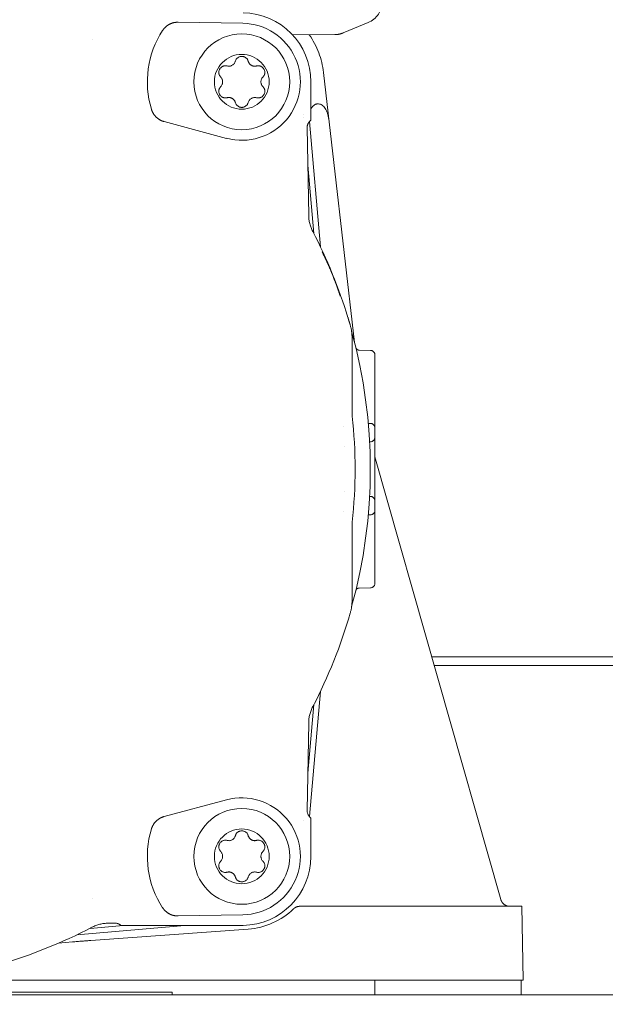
# Model space of a CAD drawing. Header units: millimetres. Extents: x -25606 to 96684, y -22894 to 47132.
# Tile 73 of 89: x 9560 to 9624, y 7579 to 7687. Entities that reach past the tile are written whole.
import ezdxf

# ---------------------------------------------------------------- set-up
doc = ezdxf.new("R2010")
doc.units = ezdxf.units.MM
doc.header["$LTSCALE"] = 50
doc.linetypes.add('A_CARA_16', pattern=[11.4, 6, -1.8, 0, -1.8, 0, -1.8])
doc.layers.add('CA_TG', color=9, linetype='A_CARA_16', lineweight=13)

# ---------------------------------------------------------------- blocks, each defined once
blk = doc.blocks.new('tg')
h = blk.add_hatch()
h.set_pattern_fill('ANSI31', color=252, scale=254, angle=345, style=0)
h.set_pattern_definition([(30, (1065.013, 4011), (-15.87501, 27.4963), [])])
edge = h.paths.add_edge_path()
edge.add_spline(control_points=[(5561.44, 7111.52), (5560.77, 7111.63), (5560.1, 7111.75), (5559.44, 7111.88)], knot_values=[13.825662, 13.825662, 13.825662, 13.825662, 14.000098, 14.000098, 14.000098, 14.000098], degree=3, periodic=0)
edge.add_line((5559.44, 7111.88), (5559.44, 7111.88))
edge.add_line((5559.44, 7111.88), (5559.44, 7148.08))
edge.add_line((5559.44, 7148.08), (5561.44, 7148.08))
edge.add_line((5561.44, 7148.08), (5561.44, 7111.52))
edge.add_line((5561.44, 7111.52), (5561.44, 7111.52))
edge = h.paths.add_edge_path()
edge.add_line((4448.44, 6141.46), (4448.44, 6226.45))
edge.add_spline(control_points=[(4448.44, 6226.45), (4449.11, 6226.22), (4449.78, 6225.97), (4450.44, 6225.72)], knot_values=[10.864235, 10.864235, 10.864235, 10.864235, 11.074814, 11.074814, 11.074814, 11.074814], degree=3, periodic=0)
edge.add_line((4450.44, 6225.72), (4450.44, 6225.72))
edge.add_line((4450.44, 6225.72), (4450.44, 6142.04))
edge.add_spline(control_points=[(4450.44, 6142.04), (4450.27, 6141.99), (4450.09, 6141.94), (4449.43, 6141.74), (4448.94, 6141.6), (4448.44, 6141.46)], knot_values=[22.713594, 22.713594, 22.713594, 22.713594, 22.768373, 22.768373, 22.922016, 22.922016, 22.922016, 22.922016], degree=3, periodic=0)
edge = h.paths.add_edge_path()
edge.add_ellipse((5557.44, 6158.55), major_axis=(-3, 4), ratio=1, start_angle=270, end_angle=299.5519)
edge.add_line((5559.44, 6163.13), (5559.44, 6212.82))
edge.add_line((5559.44, 6212.82), (5559.44, 6212.82))
edge.add_spline(control_points=[(5559.44, 6212.82), (5559.83, 6212.95), (5560.22, 6213.08), (5560.89, 6213.27), (5561.16, 6213.35), (5561.44, 6213.43)], knot_values=[5.579232, 5.579232, 5.579232, 5.579232, 5.705995, 5.705995, 5.795124, 5.795124, 5.795124, 5.795124], degree=3, periodic=0)
edge.add_line((5561.44, 6213.43), (5561.44, 6161.55))
at = {"color": 252}
for p, q in [((5502.48, 6713.69), (5495.41, 6713.81)), ((5516.2, 6713.76), (5513.48, 6712.64)), ((5512.55, 6712.45), (5507.94, 6712.41)), ((5514.72, 6678.71), (5511.31, 6708.31)), ((5509.94, 6705.29), (5509.94, 6703.09)), ((5510.64, 6704.85), (5510.78, 6704.85)), ((5509.11, 6703.74), (5509.11, 6703.74)), ((5509.15, 6703.35), (5509.15, 6703.35)), ((5500.71, 6701.08), (5493.87, 6702.92)), ((5509.53, 6702.26), (5509.7, 6692.65)), ((5510.97, 6689.21), (5509.77, 6702.93)), ((5509.94, 6703.09), (5509.94, 6703.09)), ((5510.26, 6690.66), (5509.6, 6698.16)), ((5514.44, 6679.24), (5514.44, 6670.97)), ((5515.23, 6677.88), (5516.45, 6677.86)), ((5516.94, 6677.36), (5516.94, 6676.86)), ((5516.94, 6676.86), (5516.94, 6670.86)), ((5516.4, 6669.86), (5516.22, 6669.86)), ((5516.4, 6669.86), (5516.45, 6669.86)), ((5516.94, 6670.86), (5516.94, 6669.36)), ((5516.94, 6668.34), (5516.94, 6669.36)), ((5516.36, 6667.84), (5516.4, 6667.84)), ((5516.45, 6667.84), (5516.4, 6667.84)), ((5516.94, 6668.34), (5516.94, 6666.84)), ((5516.94, 6666.84), (5516.94, 6662.86)), ((5516.94, 6666.18), (5530.73, 6617.68)), ((5516.94, 6662.86), (5516.94, 6661.36)), ((5516.4, 6661.86), (5516.36, 6661.86)), ((5516.4, 6661.86), (5516.45, 6661.86)), ((5516.94, 6660.34), (5516.94, 6661.36)), ((5516.94, 6660.34), (5516.94, 6658.84)), ((5516.22, 6659.84), (5516.4, 6659.84)), ((5516.45, 6659.84), (5516.4, 6659.84)), ((5514.44, 6650.46), (5514.44, 6658.73)), ((5516.94, 6658.84), (5516.94, 6652.84)), ((5516.94, 6652.84), (5516.94, 6652.34)), ((5516.45, 6651.84), (5515.23, 6651.82)), ((5523.17, 6644.28), (5571.44, 6644.28)), ((5570.19, 6643.32), (5523.44, 6643.32)), ((5509.77, 6626.77), (5510.97, 6640.49)), ((5509.6, 6631.54), (5510.26, 6639.04)), ((5509.53, 6627.44), (5509.7, 6637.05)), ((5500.71, 6628.62), (5493.87, 6626.78)), ((5509.15, 6626.35), (5509.15, 6626.35)), ((5509.94, 6626.61), (5509.94, 6626.61)), ((5509.94, 6624.41), (5509.94, 6626.61)), ((5502.48, 6616.01), (5495.41, 6615.89)), ((5532.6, 6616.95), (5508.75, 6616.95)), ((5533.02, 6616.95), (5532.6, 6616.95)), ((5533.16, 6608.85), (5533.02, 6616.95)), ((5484.3, 6613.82), (5496.12, 6614.85)), ((5485.75, 6614.53), (5489.37, 6614.85)), ((5487.74, 6615.09), (5488.44, 6615.11)), ((5489.13, 6614.85), (5489.13, 6614.85)), ((5489.37, 6614.85), (5502.37, 6614.85)), ((5503.07, 6614.45), (5485.84, 6613.2)), ((5482.3, 6612.91), (5483.82, 6613.04)), ((5532.94, 6608.85), (5386.76, 6608.85)), ((5516.94, 6607.25), (5516.94, 6608.85)), ((5533.16, 6608.85), (5532.94, 6608.85)), ((5532.94, 6607.25), (5532.94, 6608.85)), ((5446.12, 6607.55), (5494.76, 6607.55)), ((5494.76, 6607.55), (5494.76, 6607.25)), ((5364.94, 6607.25), (5655.94, 6607.25))]:
    blk.add_line(p, q, dxfattribs=at)
for centre, radius in [((5502.37, 6707.28), 5.25), ((5502.37, 6707.28), 3), ((5502.37, 6622.42), 5.25), ((5502.37, 6622.42), 3)]:
    blk.add_circle(centre, radius, dxfattribs=at)
for centre, radius, start, end in [((5515.24, 6716.07), 2.5, 292.5, 0), ((5502.37, 6707.28), 7.57, 0, 89), ((5502.37, 6707.28), 6.41, 255, 89), ((5502.37, 6707.28), 10.34, 147.0567, 196.9433), ((5502.37, 6707.28), 9, 6.5668, 34.874), ((5512.53, 6714.95), 2.5, 270.5, 292.5), ((5459.93, 6664.83), 53.78, 60.9933580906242, 60.99337953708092), ((5502.37, 6709.34), 0.731, 15, 165), ((5500.58, 6708.31), 0.731, 75, 225), ((5500.95, 6709.72), 0.731, 255, 345), ((5503.78, 6709.72), 0.731, 195, 285), ((5504.16, 6708.31), 0.731, 315, 105), ((5499.54, 6707.28), 0.731, 315, 45), ((5505.19, 6707.28), 0.731, 135, 225), ((5500.58, 6706.24), 0.731, 135, 285), ((5504.16, 6706.24), 0.731, 255, 45), ((5500.95, 6704.83), 0.731, 15, 105), ((5503.78, 6704.83), 0.731, 75, 165), ((5502.37, 6705.21), 0.731, 195, 345), ((5513.69, 6692.72), 4, 180.9998, 207.4037), ((5459.94, 6664.85), 56.55, 17.0899, 27.4034), ((5459.94, 6664.85), 56.52, 21.3455, 23.1862), ((5509.44, 6679.24), 5, 360, 16.2121), ((5459.94, 6664.85), 56.5, 344.5366, 15.4634), ((5515.23, 6678.28), 0.4, 193.6521, 219.5449), ((5516.44, 6677.36), 0.5, 0.0011, 89), ((5517.44, 6670.97), 3, 180, 186.0776), ((5459.94, 6664.85), 54.83, 353.9224, 6.0776), ((5516.44, 6669.36), 0.5, 0, 89), ((5459.71, 6664.83), 53.98, 4.986306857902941, 4.986322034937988), ((5516.44, 6668.34), 0.5, 271, 0), ((5459.44, 6664.83), 54.25, 2.5793, 2.5794), ((5460.19, 6664.84), 53.5, 357.4206, 357.4207), ((5516.44, 6661.36), 0.5, 0, 89), ((5459.23, 6664.91), 54.47, 355.0136780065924, 355.0136929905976), ((5516.44, 6660.34), 0.5, 271, 0), ((5517.44, 6658.73), 3, 173.9224, 180), ((5515.23, 6651.42), 0.4, 140.4612, 166.3489), ((5516.44, 6652.34), 0.5, 271, 0), ((5509.44, 6650.46), 5, 343.7879, 0), ((5459.94, 6664.85), 56.55, 332.5966, 343.788), ((5513.69, 6636.98), 4, 152.5963, 179.0002), ((5502.37, 6622.42), 6.41, 271, 105), ((5502.37, 6622.42), 10.34, 163.0567, 212.9433), ((5500.95, 6624.87), 0.731, 255, 345), ((5502.37, 6624.49), 0.731, 15, 165), ((5503.78, 6624.87), 0.731, 195, 285), ((5500.58, 6623.46), 0.731, 75, 225), ((5504.16, 6623.46), 0.731, 315, 105), ((5499.54, 6622.42), 0.731, 315, 45), ((5502.37, 6622.42), 7.57, 271, 0), ((5505.19, 6622.42), 0.731, 135, 225), ((5500.58, 6621.39), 0.731, 135, 285), ((5504.16, 6621.39), 0.731, 255, 45), ((5500.95, 6619.98), 0.731, 15, 105), ((5503.78, 6619.98), 0.731, 75, 165), ((5502.37, 6620.36), 0.731, 195, 345), ((5460.01, 6664.73), 53.62, 299.0066204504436, 299.0066419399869), ((5487.81, 6611.1), 4, 90.9998, 117.4037), ((5459.94, 6664.85), 56.55, 286.212, 297.4034)]:
    blk.add_arc(centre, radius, start, end, dxfattribs=at)
for centre, major_axis, ratio, start_param, end_param in [((5510.77, 6703.02), (-0.18, 1.83), 0.54351, 6.22949, 7.065319), ((5510.91, 6703.02), (0.19, -1.83), 0.543326, 1.591586, 3.085318), ((5510.53, 6702.28), (0.714, -0.702), 0.998761, 2.976364, 3.935098), ((5515.35, 6677.78), (-0.39, -0.091), 0.629622, 0.000017, 0.000066), ((5515.35, 6651.92), (-0.39, 0.091), 0.629622, 0.000006, 0.000055), ((5510.53, 6627.42), (-0.714, -0.702), 0.998761, 5.48968, 6.448414), ((5502.49, 6622.42), (-7.99, 0.21), 0.999884, 1.669474, 2.36397), ((5508.71, 6617.95), (0, -1), 0.548671, 0.000013, 0.000131), ((5509.63, 6617.95), (0, -1), 0.139718, 6.283162, 6.283174), ((5488.45, 6614.11), (-0.683, -0.732), 0.998824, 3.155279, 3.908949), ((5502.45, 6616.69), (-3.74, -0.05), 0.493147, 1.541248, 1.576636), ((5483.82, 6612.99), (-3.07, -0.27), 0.017389, 3.994689, 4.712394)]:
    blk.add_ellipse(centre, major_axis=major_axis, ratio=ratio, start_param=start_param, end_param=end_param, dxfattribs=at)
for points, knots in [([(4992.93, 6595.84), (4997.01, 6595.84), (4999, 6596.2), (5004.33, 6598.24), (5007.13, 6599.64), (5019.37, 6606.83), (5032.56, 6615.85), (5082.68, 6648.22), (5130.58, 6677.42), (5242.37, 6741.85), (5303.21, 6776.12), (5372.37, 6815.64), (5392.04, 6826.92), (5416.14, 6840.18), (5423.28, 6843.99), (5436.02, 6850.34), (5441.63, 6852.89), (5451.63, 6856.63), (5456.11, 6857.93), (5465.42, 6859.32), (5470.31, 6859.23), (5478.76, 6857.39), (5482.32, 6855.97), (5486.82, 6853.68), (5487.97, 6853.05), (5489.12, 6852.39)], [1, 1, 1, 1, 1.148821, 1.148821, 1.255648, 1.255648, 1.507157, 1.507157, 1.907157, 1.907157, 2.307157, 2.307157, 2.507157, 2.507157, 2.607157, 2.607157, 2.705367, 2.705367, 2.794757, 2.794757, 2.890784, 2.890784, 2.971439, 2.971439, 3, 3, 3, 3]), ([(5493.69, 6712.9), (5493.78, 6713.04), (5493.89, 6713.16), (5494.14, 6713.39), (5494.28, 6713.49), (5494.58, 6713.66), (5494.74, 6713.72), (5495.07, 6713.79), (5495.24, 6713.81), (5495.41, 6713.81)], [0.000001, 0.000001, 0.000001, 0.000001, 0.0498855, 0.0498855, 0.1014221, 0.1014221, 0.1529405, 0.1529405, 0.2028073, 0.2028073, 0.2028073, 0.2028073]), ([(5509.94, 6707.28), (5509.94, 6706.84), (5509.94, 6706.32), (5509.94, 6705.7), (5509.94, 6705.48), (5509.94, 6705.29)], [0, 0, 0, 0, 0.1306035, 0.1306035, 0.186217, 0.186217, 0.186217, 0.186217]), ([(5493.87, 6702.92), (5493.71, 6702.96), (5493.56, 6703.02), (5493.26, 6703.19), (5493.13, 6703.29), (5492.88, 6703.53), (5492.77, 6703.66), (5492.6, 6703.95), (5492.53, 6704.11), (5492.48, 6704.26)], [0.000001, 0.000001, 0.000001, 0.000001, 0.0498686, 0.0498686, 0.1014057, 0.1014057, 0.1529413, 0.1529413, 0.2028073, 0.2028073, 0.2028073, 0.2028073]), ([(5511.16, 6688.66), (5511.21, 6688.56), (5511.26, 6688.47), (5511.3, 6688.37), (5511.31, 6688.36), (5511.31, 6688.36), (5511.31, 6688.35), (5511.36, 6688.25), (5511.41, 6688.15), (5511.47, 6688.04), (5511.52, 6687.93), (5511.57, 6687.83), (5511.62, 6687.72), (5511.67, 6687.61), (5511.71, 6687.5), (5511.76, 6687.4), (5511.81, 6687.3), (5511.85, 6687.2), (5511.89, 6687.1)], [0, 0, 0, 0, 0.189915, 0.189915, 0.189915, 0.2, 0.2, 0.2, 0.4, 0.4, 0.4, 0.6, 0.6, 0.6, 0.8, 0.8, 0.8, 1, 1, 1, 1]), ([(5512.58, 6685.42), (5512.62, 6685.32), (5512.66, 6685.22), (5512.7, 6685.12), (5512.74, 6685.01), (5512.78, 6684.9), (5512.81, 6684.79), (5512.85, 6684.68), (5512.89, 6684.57), (5512.93, 6684.46), (5512.97, 6684.35), (5513.01, 6684.24), (5513.04, 6684.13), (5513.08, 6684.02), (5513.11, 6683.92), (5513.15, 6683.81), (5513.15, 6683.8), (5513.15, 6683.8), (5513.15, 6683.79)], [0, 0, 0, 0, 0.2, 0.2, 0.2, 0.4, 0.4, 0.4, 0.6, 0.6, 0.6, 0.8, 0.8, 0.8, 0.989915, 0.989915, 0.989915, 1, 1, 1, 1]), ([(5513.99, 6681.47), (5514, 6681.46), (5514, 6681.45), (5514, 6681.44), (5514.01, 6681.43), (5514.01, 6681.42), (5514.01, 6681.41), (5514.01, 6681.4), (5514.02, 6681.39), (5514.02, 6681.38), (5514.02, 6681.37), (5514.02, 6681.36), (5514.03, 6681.35), (5514.03, 6681.35), (5514.03, 6681.34), (5514.03, 6681.33), (5514.03, 6681.32), (5514.03, 6681.32), (5514.04, 6681.31)], [0, 0, 0, 0, 0.1666667, 0.1666667, 0.1666667, 0.3333333, 0.3333333, 0.3333333, 0.5, 0.5, 0.5, 0.6666667, 0.6666667, 0.6666667, 0.8333333, 0.8333333, 0.8333333, 1, 1, 1, 1]), ([(5514.04, 6681.31), (5514.04, 6681.29), (5514.05, 6681.27), (5514.05, 6681.24), (5514.06, 6681.22), (5514.06, 6681.2), (5514.07, 6681.19), (5514.07, 6681.17), (5514.08, 6681.16), (5514.08, 6681.14), (5514.08, 6681.13), (5514.09, 6681.11), (5514.1, 6681.09), (5514.1, 6681.08)], [-0.03266549, -0.03266549, -0.03266549, -0.03266549, -0.02101459, -0.02101459, -0.01544994, -0.01544994, -0.01156982, -0.01156982, -0.00865543, -0.00865543, -0.00576139, -0.00576139, -0.00000098, -0.00000098, -0.00000098, -0.00000098]), ([(5514.1, 6681.08), (5514.11, 6681.05), (5514.12, 6681.02), (5514.15, 6680.95), (5514.16, 6680.89), (5514.2, 6680.77), (5514.22, 6680.7), (5514.24, 6680.64)], [-1.35248644, -1.35248644, -1.35248644, -1.35248644, -1.33894373, -1.33894373, -1.31826178, -1.31826178, -1.29801336, -1.29801336, -1.29801336, -1.29801336]), ([(5514.92, 6678.03), (5514.95, 6677.99), (5514.99, 6677.96), (5515.06, 6677.92), (5515.1, 6677.9), (5515.17, 6677.88), (5515.2, 6677.88), (5515.23, 6677.88)], [0, 0, 0, 0, 0.01295981, 0.01295981, 0.02569737, 0.02569737, 0.03439732, 0.03439732, 0.03439732, 0.03439732]), ([(5515.23, 6651.82), (5515.18, 6651.82), (5515.14, 6651.81), (5515.06, 6651.78), (5515.02, 6651.76), (5514.96, 6651.72), (5514.94, 6651.7), (5514.92, 6651.67)], [0, 0, 0, 0, 0.01291272, 0.01291272, 0.02565198, 0.02565198, 0.03440125, 0.03440125, 0.03440125, 0.03440125]), ([(5492.48, 6625.44), (5492.53, 6625.59), (5492.6, 6625.75), (5492.77, 6626.04), (5492.88, 6626.17), (5493.13, 6626.41), (5493.26, 6626.51), (5493.56, 6626.68), (5493.71, 6626.74), (5493.87, 6626.78)], [0.000001, 0.000001, 0.000001, 0.000001, 0.0498692, 0.0498692, 0.1014069, 0.1014069, 0.1529418, 0.1529418, 0.2028073, 0.2028073, 0.2028073, 0.2028073]), ([(5509.94, 6624.41), (5509.94, 6624.22), (5509.94, 6624), (5509.94, 6623.38), (5509.94, 6622.86), (5509.94, 6622.42)], [1.6774713, 1.6774713, 1.6774713, 1.6774713, 1.7330843, 1.7330843, 1.8636878, 1.8636878, 1.8636878, 1.8636878]), ([(5530.73, 6617.68), (5530.76, 6617.59), (5530.79, 6617.51), (5530.84, 6617.44), (5530.88, 6617.37), (5530.93, 6617.3), (5531, 6617.24), (5531.06, 6617.18), (5531.13, 6617.12), (5531.2, 6617.08), (5531.28, 6617.04), (5531.36, 6617.01), (5531.44, 6616.98), (5531.52, 6616.96), (5531.61, 6616.95), (5531.7, 6616.95)], [0, 0, 0, 0, 0.2, 0.2, 0.2, 0.4, 0.4, 0.4, 0.6, 0.6, 0.6, 0.8, 0.8, 0.8, 1, 1, 1, 1]), ([(5495.41, 6615.89), (5495.24, 6615.89), (5495.07, 6615.91), (5494.74, 6615.98), (5494.58, 6616.04), (5494.28, 6616.21), (5494.14, 6616.31), (5493.89, 6616.54), (5493.78, 6616.66), (5493.69, 6616.8)], [0.000001, 0.000001, 0.000001, 0.000001, 0.0498679, 0.0498679, 0.1013863, 0.1013863, 0.1529229, 0.1529229, 0.2028073, 0.2028073, 0.2028073, 0.2028073]), ([(5508.62, 6616.94), (5508.51, 6616.93), (5508.4, 6616.9), (5508.2, 6616.8), (5508.11, 6616.74), (5508.03, 6616.66)], [-0.08294478, -0.08294478, -0.08294478, -0.08294478, -0.03837698, -0.03837698, -0.000001, -0.000001, -0.000001, -0.000001]), ([(5508.75, 6616.95), (5508.73, 6616.95), (5508.71, 6616.95), (5508.66, 6616.95), (5508.64, 6616.94), (5508.62, 6616.94)], [0.000001, 0.000001, 0.000001, 0.000001, 0.00848508, 0.00848508, 0.01706997, 0.01706997, 0.01706997, 0.01706997]), ([(5508.75, 6616.95), (5508.74, 6616.95), (5508.74, 6616.95), (5508.73, 6616.95), (5508.72, 6616.95), (5508.72, 6616.95), (5508.71, 6616.95)], [0, 0, 0, 0, 0.5, 0.5, 0.5, 1, 1, 1, 1]), ([(5489.13, 6614.85), (5489.13, 6614.85), (5489.14, 6614.85), (5489.17, 6614.85), (5489.2, 6614.85), (5489.27, 6614.85), (5489.32, 6614.85), (5489.37, 6614.85)], [-0.09865156, -0.09865156, -0.09865156, -0.09865156, -0.07592326, -0.07592326, -0.04885122, -0.04885122, -0.00000102, -0.00000102, -0.00000102, -0.00000102]), ([(5514.56, 6608.85), (5514.56, 6608.85), (5514.55, 6608.85), (5514.53, 6608.85), (5514.49, 6608.85), (5514.43, 6608.85)], [0.0612259, 0.0612259, 0.0612259, 0.0612259, 0.06585494, 0.06585494, 0.10548998, 0.10548998, 0.10548998, 0.10548998])]:
    blk.add_open_spline(points, degree=3, knots=knots, dxfattribs=at)
for points in [[(5515.23, 6651.82), (5515.23, 6651.82), (5515.23, 6651.82), (5515.23, 6651.82)], [(5508.71, 6616.95), (5508.71, 6616.95), (5508.71, 6616.95), (5508.7, 6616.95)], [(5508.71, 6616.95), (5508.72, 6616.95), (5508.74, 6616.95), (5508.75, 6616.95)], [(5489.81, 6608.85), (5489.73, 6608.85), (5489.66, 6608.85), (5489.6, 6608.85)]]:
    blk.add_open_spline(points, degree=3, dxfattribs=at)

msp = doc.modelspace()

# ---------------------------------------------------------------- block references
at = {"layer": 'CA_TG'}
msp.add_blockref('tg', (4082.27, 973.28), dxfattribs=at)

doc.saveas('drawing.dxf')
